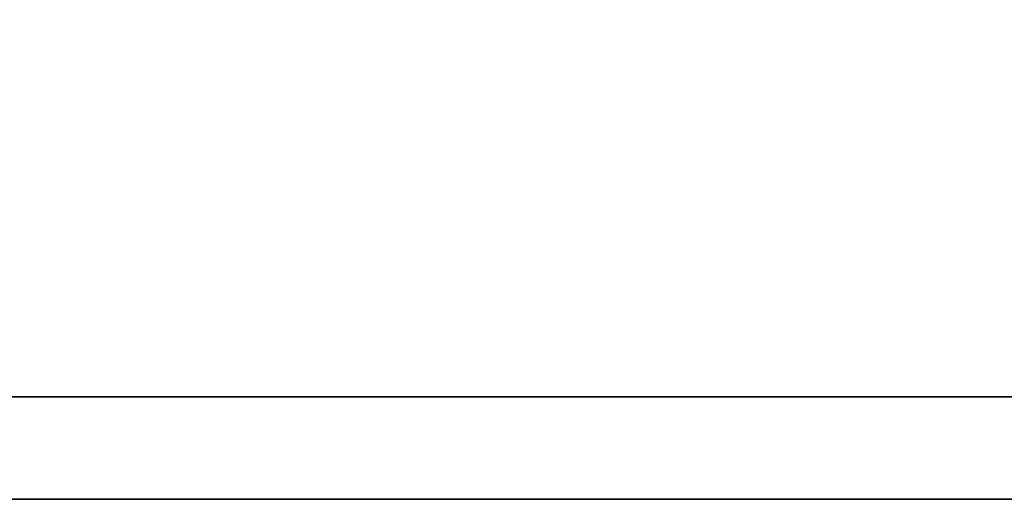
# Model space of a CAD drawing. Header units: millimetres. Extents: x 8 to 430, y 107 to 245.
# Tile 24 of 51: x 305.65 to 308.79, y 140.98 to 142.52. Entities that reach past the tile are written whole.
import ezdxf

# ---------------------------------------------------------------- set-up
doc = ezdxf.new("R2010")
doc.units = ezdxf.units.MM
doc.header["$LTSCALE"] = 0.15
doc.layers.add('DIM', color=4, linetype='CONTINUOUS')
doc.layers.add('layer 1', color=7, linetype='CONTINUOUS')

# ---------------------------------------------------------------- blocks, each defined once
blk = doc.blocks.new('TBI MOTION logo(完整正式版)')
at = {"layer": 'layer 1', "color": 22, "lineweight": 35}
blk.add_open_spline([(75.90875, -9.47875), (75.90875, -9.47875), (75.90875, -12.28625), (75.90875, -12.28625), (75.90875, -12.28625), (75.90875, -12.28625), (75.90875, -12.47875), (75.90875, -12.47875), (75.90875, -12.47875), (75.90875, -12.47875), (75.71625, -12.47875), (75.71625, -12.47875), (75.71625, -12.47875), (75.71625, -12.47875), (-88.32875, -12.47875), (-88.32875, -12.47875), (-88.32875, -12.47875), (-88.32875, -12.47875), (-88.32875, -13.29375), (-88.32875, -13.29375), (-88.32875, -13.29375), (-88.32875, -13.29375), (82.89125, -13.29375), (82.89125, -13.29375), (82.89125, -13.29375), (82.89125, -13.29375), (75.90875, -9.47875), (75.90875, -9.47875)], degree=3, knots=[0, 0, 0, 0, 0.1428571, 0.1428571, 0.1428571, 0.1428572, 0.2857143, 0.2857143, 0.2857143, 0.2857143, 0.4285714, 0.4285714, 0.4285714, 0.4285714, 0.5714286, 0.5714286, 0.5714286, 0.5714286, 0.7142857, 0.7142857, 0.7142857, 0.7142857, 0.8571429, 0.8571429, 0.8571429, 0.8571429, 1, 1, 1, 1], dxfattribs=at)

msp = doc.modelspace()

# ---------------------------------------------------------------- block references
at = {"layer": 'DIM', "color": 7, "xscale": 0.4013856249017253, "yscale": 0.4013856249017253, "zscale": 0.4013856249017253}
msp.add_blockref('TBI MOTION logo(完整正式版)', (333.4036, 146.3208), dxfattribs=at)

doc.saveas('drawing.dxf')
